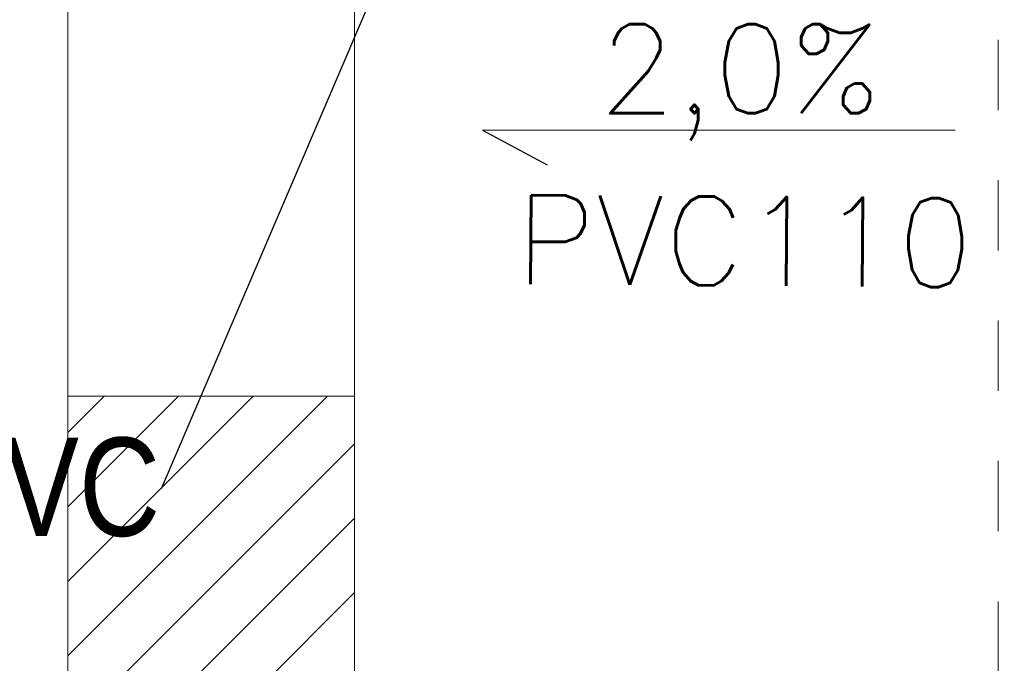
# Model space of a CAD drawing. Header units: millimetres. Extents: x 204754 to 499005, y -178579 to -103222.
# Tile 66 of 178: x 265601 to 267284, y -135895 to -134795. Entities that reach past the tile are written whole.
import ezdxf
from ezdxf import colors
from ezdxf.entities.mleader import LeaderData, LeaderLine
from ezdxf.math import Vec2, Vec3

# ---------------------------------------------------------------- set-up
doc = ezdxf.new("R2010")
doc.units = ezdxf.units.MM
doc.header["$MEASUREMENT"] = 0
doc.linetypes.add('Przerywana', pattern=[240, 120, -120])
doc.layers.get('0').update_dxf_attribs({"color": 252, "lineweight": 5})
for name, color, linetype, lineweight in [('840-G Znaczniki ogólne_Nr_pióra__3', 252, 'Continuous', 5), ('IS_opisy', 7, 'Continuous', 35), ('Nowe_! NAZWY POM_Nr_pióra__19', 252, 'Continuous', 5), ('Nowe_220-A Ściany', 252, 'Continuous', 5), ('Nowe_220-A Ściany_Nr_pióra__93', 252, 'Continuous', 5), ('Nowe_Nowe_220(1)-A Ściany zewnętrzne_Nr_pióra__57', 252, 'Continuous', 5)]:
    doc.layers.add(name, color=color, linetype=linetype, lineweight=lineweight)
doc.styles.add('Opisowy', font='arial.ttf')
doc.styles.add('STYLE1', font='simplex.shx')

# ---------------------------------------------------------------- blocks, each defined once
blk = doc.blocks.new('podkład 20251118')
at = {"layer": '840-G Znaczniki ogólne_Nr_pióra__3', "color": 252, "linetype": 'Przerywana', "lineweight": 5}
blk.add_line((267273.7, -121149.1), (267273.7, -142839.1), dxfattribs=at)
at = {"layer": 'Nowe_! NAZWY POM_Nr_pióra__19', "color": 252, "linetype": 'Continuous', "lineweight": 5}
for p, q in [((265683.7, -137248.4), (265683.7, -134563.4)), ((266173.7, -134789.5), (266173.7, -137219.5))]:
    blk.add_line(p, q, dxfattribs=at)
at = {"layer": 'Nowe_220-A Ściany', "color": 252, "linetype": 'Continuous', "lineweight": 5}
for p, q in [((265683.7, -135500.4), (265745.6, -135438.4)), ((265683.7, -135627.6), (265872.9, -135438.4)), ((265683.7, -135754.9), (266000.2, -135438.4)), ((265683.7, -135882.2), (266127.5, -135438.4)), ((265683.7, -136009.5), (266173.7, -135519.5)), ((265683.7, -136136.8), (266173.7, -135646.8)), ((265683.7, -136264), (266173.7, -135774))]:
    blk.add_line(p, q, dxfattribs=at)
at = {"layer": 'Nowe_220-A Ściany_Nr_pióra__93', "color": 252, "linetype": 'Continuous', "lineweight": 5}
for p, q in [((266173.7, -135438.4), (265683.7, -135438.4)), ((265683.7, -135438.4), (265683.7, -136718.4)), ((266173.7, -136718.4), (266173.7, -135438.4))]:
    blk.add_line(p, q, dxfattribs=at)
at = {"layer": 'Nowe_Nowe_220(1)-A Ściany zewnętrzne_Nr_pióra__57', "color": 252, "linetype": 'Continuous', "lineweight": 5}
for p, q in [((266173.7, -138719.5), (266173.7, -130729.5)), ((265683.7, -138748.4), (265683.7, -133178.4)), ((265683.7, -135438.4), (266173.7, -135438.4))]:
    blk.add_line(p, q, dxfattribs=at)
blk = doc.blocks.new('_None')

msp = doc.modelspace()

# ---------------------------------------------------------------- linework, layer by layer
at = {"layer": 'IS_opisy', "lineweight": 25}
for p, q in [((266392.2, -134983.2), (267200.5, -134983.5)), ((266392.3, -134983.3), (266502.9, -135042.8))]:
    msp.add_line(p, q, dxfattribs=at)

# ---------------------------------------------------------------- block references
msp.add_blockref('podkład 20251118', (0, 0))

# ---------------------------------------------------------------- texts
at = {"layer": 'IS_opisy', "lineweight": 25, "ltscale": 2, "style": 'STYLE1'}
for s, rotation, p in [('2,0%%%', 359.9781, (266591.6, -134954.5)), ('PVC110', 359.5847, (266448.4, -135246.5))]:
    msp.add_text(s, height=152.13, rotation=rotation, dxfattribs=at).set_placement(p)

# ---------------------------------------------------------------- leaders
at = {"layer": 'IS_opisy', "lineweight": 25}
ml = msp.add_multileader_mtext('Standard', dxfattribs=at)
ml.set_content('{\\fArial Narrow|b0|i0|c238|p34;PION WODOCIĄGOWY \\PZW: 20 x 2,8\\PCW: 16 x 2,7 \\P\\pxi-3,l4,t0,4;CYR:^I16 x 2,7 Wyprowadzić na piętro powyżej}', color=256, style='Opisowy')
ml.set_leader_properties()
ml.set_arrow_properties(name='NONE')
ml.build(insert=Vec2(0, 0))
ml.multileader.update_dxf_attribs({"dogleg_length": 0.1, "arrow_head_size": 8.61})
ctx = ml.context
ctx.base_point, ctx.char_height, ctx.arrow_head_size, ctx.landing_gap_size, ctx.plane_origin = Vec3(268260.6, -134769.2), 168, 8.61, 0.861, Vec3(267435.9, -136999.9)
notes = []
notes.append((ctx, [(0, (1, 1, 0), (267986.8, -134769.2), (1, 0), 273.8, [(0, [(267051, -134572)], 256, [])])]))
ctx.mtext.insert, ctx.mtext.width, ctx.mtext.flow_direction = Vec3(268261.5, -134660.5), 2253.53, 5
ml = msp.add_multileader_mtext('Standard', dxfattribs=at)
ml.set_content('{\\fArial Narrow|b0|i0|c0|p34;P\\fArial Narrow|b0|i0|c238|p34;ion KS1 %%C110 PVC }', color=256, style='Opisowy')
ml.set_leader_properties()
ml.set_arrow_properties(name='NONE')
ml.build(insert=Vec2(0, 0))
ml.multileader.update_dxf_attribs({"dogleg_length": 0.1, "arrow_head_size": 8.61})
ctx = ml.context
ctx.base_point, ctx.char_height, ctx.arrow_head_size, ctx.landing_gap_size, ctx.plane_origin, ctx.plane_x_axis, ctx.plane_y_axis = Vec3(264087.5, -135596.6), 168, 8.61, 0.861, Vec3(261796.2, -136074.4), Vec3(1, -0.000005), Vec3(0.000005, 1)
ctx.text_align_type = 2
notes.append((ctx, [(0, (1, 1, 0), (265843.3, -135596.6), (-1, 0.000005), 1, [(0, [(266270.4, -134598.5)], 256, [])])]))
ctx.mtext.insert, ctx.mtext.text_direction, ctx.mtext.rotation, ctx.mtext.width, ctx.mtext.alignment, ctx.mtext.flow_direction = Vec3(265841.4, -135509.2), Vec3(1, -0.000005), 6.283181, 2253.53, 3, 5
for ctx, leaders in notes:
    for number, flags, end, landing, length, lines in leaders:
        leader = LeaderData()
        leader.index, (leader.has_last_leader_line, leader.has_dogleg_vector, leader.attachment_direction) = number, flags
        leader.last_leader_point, leader.dogleg_vector, leader.dogleg_length = Vec3(end), Vec3(landing), length
        for number, points, colour, breaks in lines:
            line = LeaderLine()
            line.index, line.vertices, line.color, line.breaks = number, Vec3.list(points), colors.encode_raw_color(colour), breaks
            leader.lines.append(line)
        ctx.leaders.append(leader)

doc.saveas('drawing.dxf')
